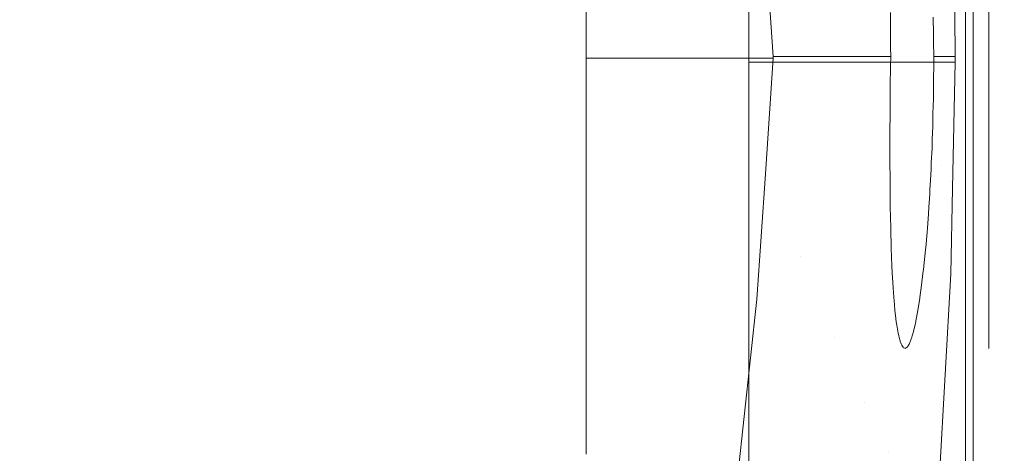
# Model space of a CAD drawing. Header units: millimetres. Extents: x -174 to 174, y -184 to 184.
# Tile 19 of 35: x -1 to 110, y -44 to 5. Entities that reach past the tile are written whole.
import ezdxf

# ---------------------------------------------------------------- set-up
doc = ezdxf.new("R2010")
doc.units = ezdxf.units.MM
doc.header["$LTSCALE"] = 5.08
doc.header["$PDMODE"] = 1
doc.header["$PDSIZE"] = -2
doc.layers.add('Lighting-LED', color=7, linetype='Continuous', lineweight=5, true_color=0x000000)

# ---------------------------------------------------------------- blocks, each defined once
blk = doc.blocks.new('Group-1')
at = {"layer": 'Lighting-LED', "color": 18, "linetype": 'Continuous', "lineweight": 5}
for points, invisible_edges in [([(-4935.16, -563.12, -462.71), (-4987.26, -599.48, -372.48), (-4921.31, -892.84, -486.7)], 10), ([(-4922.18, -567.85, -487.2), (-4922.18, -892.84, -487.2), (-4989.8, -856.37, -370.07), (-4989.8, -604.2, -370.07)], 10), ([(-4988.94, -604.2, -369.57), (-4988.94, -856.37, -369.57), (-4921.31, -892.84, -486.7), (-4987.26, -599.48, -372.48)], 14), ([(-5014.18, -836.45, -346.05), (-5176.79, -836.45, -346.05), (-5176.74, -621.73, -346.05)], 9), ([(-5176.74, -621.73, -346.05), (-5014.23, -621.72, -346.05), (-5014.18, -836.45, -346.05)], 9), ([(-5014.23, -622.32, -345.86), (-5014.2, -730.01, -345.92), (-5014.18, -836.45, -346.05), (-5014.23, -621.72, -346.05)], 8), ([(-5014.2, -730.01, -345.92), (-5014.23, -622.32, -345.86), (-5014.02, -622.93, -345.86)], 10), ([(-5014.02, -622.93, -345.86), (-4991.2, -712.17, -345.91), (-4991.17, -714.48, -345.91), (-5014.2, -730.01, -345.92)], 13), ([(-5158.41, -661.82, -94.79), (-5158.41, -796.34, -94.79), (-5032.54, -729.11, -94.79), (-5032.54, -706.61, -94.79)], 10), ([(-5001.2, -690.47, -194.55), (-5004.53, -697.75, -161.16), (-5001.69, -729.36, -172.69)], 11), ([(-5001.69, -729.36, -172.69), (-4998.71, -729.36, -201.96), (-5001.2, -690.47, -194.55)], 10), ([(-5001.2, -690.47, -194.55), (-4998.71, -729.36, -201.96), (-4998.25, -724.41, -207.38)], 11), ([(-4998.71, -729.36, -201.96), (-4998.71, -729.36, -201.96), (-5001.2, -690.47, -194.55)], 10), ([(-5004.53, -697.75, -161.16), (-5008.43, -706.82, -126.2), (-5006.62, -729.36, -132.14)], 11), ([(-5006.62, -729.36, -132.14), (-5002.21, -729.36, -168.42), (-5004.53, -697.75, -161.16)], 10), ([(-5004.53, -697.75, -161.16), (-5002.21, -729.36, -168.42), (-5001.69, -729.36, -172.69)], 9), ([(-5002.21, -729.36, -168.42), (-5002.21, -729.36, -168.42), (-5004.53, -697.75, -161.16)], 10), ([(-4987.18, -698.83, -241.32), (-4987.18, -698.71, -238.55), (-4987.18, -698.83, -235.78), (-4987.18, -730.46, -238.55)], 12), ([(-4987.18, -699.8, -246.77), (-4987.18, -699.2, -244.06), (-4987.18, -698.83, -241.32), (-4987.18, -730.46, -238.55)], 12), ([(-4987.18, -698.83, -235.78), (-4987.18, -699.2, -233.03), (-4987.18, -699.8, -230.33), (-4987.18, -730.46, -238.55)], 12), ([(-4987.18, -701.69, -251.97), (-4987.18, -700.63, -249.41), (-4987.18, -699.8, -246.77), (-4987.18, -730.46, -238.55)], 12), ([(-4987.18, -699.8, -230.33), (-4987.18, -700.63, -227.69), (-4987.18, -701.69, -225.13), (-4987.18, -730.46, -238.55)], 12), ([(-4987.18, -704.46, -256.76), (-4987.18, -702.97, -254.42), (-4987.18, -701.69, -251.97), (-4987.18, -730.46, -238.55)], 12), ([(-4987.18, -701.69, -225.13), (-4987.18, -702.97, -222.67), (-4987.18, -704.46, -220.34), (-4987.18, -730.46, -238.55)], 12), ([(-5012.35, -716.17, -94.84), (-5013.29, -702.28, -94.83), (-5032.53, -706.61, -94.83), (-5032.53, -729.11, -94.85)], 10), ([(-4987.18, -708.01, -261), (-4987.18, -706.14, -258.96), (-4987.18, -704.46, -256.76), (-4987.18, -730.46, -238.55)], 12), ([(-4987.18, -704.46, -220.34), (-4987.18, -706.14, -218.14), (-4987.18, -708.01, -216.1), (-4987.18, -730.46, -238.55)], 12), ([(-5032.53, -706.61, -94.83), (-5032.54, -706.61, -94.79), (-5032.54, -729.11, -94.79), (-5032.53, -729.11, -94.85)], 5), ([(-5008.7, -729.36, -115.02), (-5008.43, -706.82, -126.2), (-5012.35, -716.17, -94.84)], 11), ([(-5008.7, -729.36, -115.02), (-5006.62, -729.36, -132.14), (-5008.43, -706.82, -126.2)], 10), ([(-5006.62, -729.36, -132.14), (-5006.62, -729.36, -132.14), (-5008.43, -706.82, -126.2)], 10), ([(-4987.18, -712.25, -264.56), (-4987.18, -710.06, -262.87), (-4987.18, -708.01, -261), (-4987.18, -730.46, -238.55)], 12), ([(-4987.18, -708.01, -216.1), (-4987.18, -710.06, -214.23), (-4987.18, -712.25, -212.54), (-4987.18, -730.46, -238.55)], 12), ([(-4987.18, -717.05, -267.32), (-4987.18, -714.59, -266.04), (-4987.18, -712.25, -264.56), (-4987.18, -730.46, -238.55)], 12), ([(-4987.18, -712.25, -212.54), (-4987.18, -714.59, -211.05), (-4987.18, -717.05, -209.77), (-4987.18, -730.46, -238.55)], 12), ([(-5014.2, -730.01, -345.92), (-4991.17, -714.48, -345.91), (-4990.97, -728.48, -345.92), (-4990.97, -729.36, -345.92)], 9), ([(-4991.51, -715.3, -319.53), (-4992.46, -717.06, -290.98), (-4991.98, -729.36, -299.1)], 11), ([(-4991.98, -729.36, -299.1), (-4991.5, -729.36, -320.15), (-4991.51, -715.3, -319.53)], 10), ([(-4990.99, -729.36, -342.48), (-4991.17, -714.48, -345.91), (-4991.51, -715.3, -319.53)], 11), ([(-4991.51, -715.3, -319.53), (-4991.5, -729.36, -320.15), (-4990.99, -729.36, -342.48)], 9), ([(-4991.5, -729.36, -320.15), (-4991.5, -729.36, -320.15), (-4991.51, -715.3, -319.53)], 10), ([(-4990.97, -728.48, -345.92), (-4991.17, -714.48, -345.91), (-4990.99, -729.36, -342.48)], 10), ([(-5011.45, -729.36, -94.85), (-5012.35, -716.17, -94.84), (-5032.53, -729.11, -94.85), (-5032.53, -729.54, -94.85)], 10), ([(-5012.35, -716.17, -94.84), (-5011.45, -729.36, -94.85), (-5008.7, -729.36, -115.02)], 8), ([(-4992.46, -717.06, -290.98), (-4993.43, -724.95, -269.8), (-4993.4, -726.85, -270.09)], 9), ([(-4993.4, -726.85, -270.09), (-4992.33, -729.36, -291.94), (-4992.46, -717.06, -290.98)], 11), ([(-4992.33, -729.36, -291.94), (-4992.33, -729.36, -291.94), (-4992.46, -717.06, -290.98)], 10), ([(-4992.46, -717.06, -290.98), (-4992.33, -729.36, -291.94), (-4991.98, -729.36, -299.1)], 9), ([(-4987.18, -722.25, -269.22), (-4987.18, -719.6, -268.38), (-4987.18, -717.05, -267.32), (-4987.18, -730.46, -238.55)], 12), ([(-4987.18, -717.05, -209.77), (-4987.18, -719.6, -208.71), (-4987.18, -722.25, -207.88), (-4987.18, -730.46, -238.55)], 12), ([(-4987.18, -727.7, -270.18), (-4987.18, -724.95, -269.82), (-4987.18, -722.25, -269.22), (-4987.18, -730.46, -238.55)], 12), ([(-4987.18, -722.25, -207.88), (-4987.18, -724.95, -207.28), (-4987.18, -727.7, -206.92), (-4987.18, -730.46, -238.55)], 12), ([(-4998.25, -724.95, -207.3), (-4998.25, -724.41, -207.38), (-4998.71, -729.36, -201.96)], 10), ([(-4998.71, -729.36, -201.96), (-4998.24, -726.87, -207), (-4998.25, -724.95, -207.3)], 9), ([(-4987.18, -724.95, -207.28), (-4998.25, -724.95, -207.3), (-4998.24, -726.87, -207)], 9), ([(-4998.24, -726.87, -207), (-4987.18, -727.7, -206.92), (-4987.18, -724.95, -207.28)], 9), ([(-4993.4, -726.85, -270.09), (-4993.43, -724.95, -269.8), (-4987.18, -724.95, -269.82)], 10), ([(-4987.18, -724.95, -269.82), (-4987.18, -727.7, -270.18), (-4993.4, -726.85, -270.09)], 10), ([(-4998.23, -727.7, -206.94), (-4998.24, -726.87, -207), (-4998.71, -729.36, -201.96)], 10), ([(-4998.24, -726.87, -207), (-4998.23, -727.7, -206.94), (-4987.18, -727.7, -206.92)], 10), ([(-4992.33, -729.36, -291.94), (-4993.4, -726.85, -270.09), (-4993.39, -727.7, -270.16)], 9), ([(-4987.18, -727.7, -270.18), (-4993.39, -727.7, -270.16), (-4993.4, -726.85, -270.09)], 9), ([(-4998.71, -729.36, -201.96), (-4998.68, -729.36, -202.3), (-4998.23, -728.36, -206.89), (-4998.23, -727.7, -206.94)], 10), ([(-4998.23, -728.36, -206.89), (-4998.68, -729.36, -202.3), (-4998.22, -729.36, -206.82)], 1), ([(-4987.18, -727.7, -206.92), (-4998.23, -728.36, -206.89), (-4998.22, -729.36, -206.82)], 9), ([(-4987.18, -727.7, -206.92), (-4998.23, -727.7, -206.94), (-4998.23, -728.36, -206.89)], 9), ([(-4998.22, -729.36, -206.82), (-4987.18, -730.46, -206.8), (-4987.18, -727.7, -206.92)], 9), ([(-4993.39, -727.7, -270.16), (-4993.37, -729.36, -270.28), (-4992.33, -729.36, -291.94)], 8), ([(-4993.37, -729.36, -270.28), (-4993.39, -727.7, -270.16), (-4987.18, -727.7, -270.18)], 10), ([(-4987.18, -727.7, -270.18), (-4987.18, -730.46, -270.3), (-4993.37, -729.36, -270.28)], 10), ([(-4990.99, -729.36, -342.48), (-4990.97, -729.36, -345.92), (-4990.97, -728.48, -345.92)], 8), ([(-4987.18, -733.23, -270.18), (-4987.18, -730.46, -270.3), (-4987.18, -727.7, -270.18), (-4987.18, -730.46, -238.55)], 12), ([(-4987.18, -727.7, -206.92), (-4987.18, -730.46, -206.8), (-4987.18, -733.23, -206.92), (-4987.18, -730.46, -238.55)], 12), ([(-5158.41, -796.34, -94.79), (-5032.54, -751.62, -94.79), (-5032.54, -729.11, -94.79)], 9), ([(-5032.54, -729.11, -94.79), (-5032.54, -751.62, -94.79), (-5032.52, -751.62, -94.87), (-5032.53, -729.54, -94.85)], 10), ([(-5032.53, -729.54, -94.85), (-5032.53, -729.54, -94.85), (-5032.53, -729.11, -94.85), (-5032.54, -729.11, -94.79)], 12), ([(-5032.53, -729.54, -94.85), (-5011.46, -729.54, -94.85), (-5011.45, -729.36, -94.85)], 8), ([(-5012.34, -742.56, -94.86), (-5011.46, -729.54, -94.85), (-5032.53, -729.54, -94.85), (-5032.52, -751.62, -94.87)], 8), ([(-4990.97, -729.36, -345.92), (-4990.97, -730.01, -345.92), (-5014.2, -730.01, -345.92)], 8), ([(-5011.46, -729.54, -94.85), (-5011.46, -729.54, -94.85), (-5012.34, -742.56, -94.86), (-5008.43, -751.89, -126.19)], 12), ([(-5008.7, -729.36, -115.02), (-5011.45, -729.36, -94.85), (-5011.46, -729.54, -94.85)], 8), ([(-5011.46, -729.54, -94.85), (-5008.43, -751.89, -126.19), (-5008.7, -729.36, -115.02)], 11), ([(-5008.43, -751.89, -126.19), (-5006.62, -729.36, -132.14), (-5008.7, -729.36, -115.02)], 9), ([(-5006.62, -729.36, -132.14), (-5008.43, -751.89, -126.19), (-5004.53, -760.97, -161.16)], 11), ([(-5006.62, -729.36, -132.14), (-5006.62, -729.36, -132.14), (-5008.43, -751.89, -126.19)], 10), ([(-5004.53, -760.97, -161.16), (-5002.21, -729.36, -168.42), (-5006.62, -729.36, -132.14)], 9), ([(-5001.69, -729.36, -172.69), (-5004.53, -760.97, -161.16), (-5001.2, -768.25, -194.55)], 11), ([(-5001.69, -729.36, -172.69), (-5002.21, -729.36, -168.42), (-5004.53, -760.97, -161.16)], 10), ([(-5002.21, -729.36, -168.42), (-5002.21, -729.36, -168.42), (-5004.53, -760.97, -161.16)], 10), ([(-5001.2, -768.25, -194.55), (-4998.71, -729.36, -201.96), (-5001.69, -729.36, -172.69)], 9), ([(-4998.29, -735.18, -207.15), (-4998.71, -729.36, -201.96), (-5001.2, -768.25, -194.55)], 11), ([(-4998.71, -729.36, -201.96), (-4998.27, -732.7, -206.88), (-4998.24, -730.46, -206.81)], 9), ([(-4998.68, -729.36, -202.3), (-4998.71, -729.36, -201.96), (-4998.24, -730.46, -206.81)], 10), ([(-4998.71, -729.36, -201.96), (-4998.29, -735.18, -207.15), (-4998.27, -733.23, -206.94)], 9), ([(-4998.27, -733.23, -206.94), (-4998.27, -732.7, -206.88), (-4998.71, -729.36, -201.96)], 10), ([(-4998.71, -729.36, -201.96), (-4998.71, -729.36, -201.96), (-4998.27, -732.7, -206.88)], 10), ([(-4998.68, -729.36, -202.3), (-4998.23, -730.21, -206.8), (-4998.22, -729.56, -206.81)], 9), ([(-4998.68, -729.36, -202.3), (-4998.24, -730.34, -206.8), (-4998.23, -730.21, -206.8)], 9), ([(-4998.24, -730.46, -206.81), (-4998.24, -730.34, -206.8), (-4998.68, -729.36, -202.3)], 10), ([(-4998.22, -729.56, -206.81), (-4998.22, -729.36, -206.82), (-4998.68, -729.36, -202.3)], 8), ([(-4987.18, -730.46, -206.8), (-4998.22, -729.56, -206.81), (-4998.23, -730.21, -206.8)], 9), ([(-4987.18, -730.46, -206.8), (-4998.22, -729.36, -206.82), (-4998.22, -729.56, -206.81)], 9), ([(-4992.46, -741.66, -290.98), (-4992.33, -729.36, -291.94), (-4993.41, -733.23, -270.15)], 11), ([(-4992.33, -729.36, -291.94), (-4993.39, -731.84, -270.27), (-4993.41, -733.23, -270.15)], 9), ([(-4993.38, -730.46, -270.27), (-4993.39, -731.84, -270.27), (-4992.33, -729.36, -291.94)], 10), ([(-4992.33, -729.36, -291.94), (-4993.37, -729.36, -270.28), (-4993.38, -730.46, -270.27)], 8), ([(-4987.18, -730.46, -270.3), (-4993.38, -730.46, -270.27), (-4993.37, -729.36, -270.28)], 9), ([(-4991.98, -729.36, -299.1), (-4992.46, -741.66, -290.98), (-4991.51, -743.42, -319.53)], 11), ([(-4991.98, -729.36, -299.1), (-4992.33, -729.36, -291.94), (-4992.46, -741.66, -290.98)], 10), ([(-4992.33, -729.36, -291.94), (-4992.33, -729.36, -291.94), (-4992.46, -741.66, -290.98)], 10), ([(-4991.51, -743.42, -319.53), (-4991.5, -729.36, -320.15), (-4991.98, -729.36, -299.1)], 9), ([(-4990.97, -730.01, -345.92), (-4991.5, -729.36, -320.15), (-4991.51, -743.42, -319.53)], 11), ([(-4991.5, -729.36, -320.15), (-4991.5, -729.36, -320.15), (-4991.51, -743.42, -319.53)], 10), ([(-4990.99, -729.36, -342.48), (-4991.5, -729.36, -320.15), (-4990.97, -730.01, -345.92)], 10), ([(-4990.97, -730.01, -345.92), (-4990.97, -729.36, -345.92), (-4990.99, -729.36, -342.48)], 8), ([(-5014.2, -730.01, -345.92), (-4997.93, -823.28, -346.04), (-4998.04, -823.64, -346.04), (-4998.09, -823.75, -346.04)], 11), ([(-4998.09, -823.75, -346.04), (-4998.13, -823.81, -346.04), (-5014.2, -730.01, -345.92)], 10), ([(-5014.2, -730.01, -345.92), (-4993.41, -783.81, -345.99), (-4995.69, -806.79, -346.02)], 9), ([(-5014.2, -730.01, -345.92), (-4998.13, -823.81, -346.04), (-4998.34, -824.14, -346.04), (-4998.36, -824.17, -346.04)], 11), ([(-4995.69, -806.79, -346.02), (-4997.91, -823.19, -346.04), (-4997.93, -823.28, -346.04), (-5014.2, -730.01, -345.92)], 12), ([(-5014.2, -730.01, -345.92), (-4991.25, -744.23, -345.94), (-4991.44, -753.82, -345.95)], 9), ([(-5014.2, -730.01, -345.92), (-5013.8, -835.23, -346.05), (-5013.81, -835.25, -346.05)], 9), ([(-5014.2, -730.01, -345.92), (-4998.49, -824.31, -346.04), (-4998.68, -824.48, -346.04), (-4998.75, -824.53, -346.04)], 11), ([(-4998.36, -824.17, -346.04), (-4998.39, -824.2, -346.04), (-4998.49, -824.31, -346.04), (-5014.2, -730.01, -345.92)], 12), ([(-4991.44, -753.82, -345.95), (-4992.8, -777.6, -345.98), (-4993.41, -783.81, -345.99), (-5014.2, -730.01, -345.92)], 12), ([(-5014.2, -730.01, -345.92), (-5014.06, -835.95, -346.05), (-5014.12, -836.19, -346.05)], 9), ([(-5014.2, -730.01, -345.92), (-5013.66, -834.95, -346.05), (-5013.8, -835.23, -346.05)], 9), ([(-5013.81, -835.25, -346.05), (-5013.84, -835.31, -346.05), (-5014.2, -730.01, -345.92)], 10), ([(-5014.2, -730.01, -345.92), (-5013.49, -834.69, -346.05), (-5013.57, -834.81, -346.05)], 9), ([(-4998.75, -824.53, -346.04), (-4998.78, -824.56, -346.04), (-5014.2, -730.01, -345.92)], 10), ([(-5014.2, -730.01, -345.92), (-4990.97, -730.01, -345.92), (-4991.25, -744.23, -345.94)], 8), ([(-5014.2, -730.01, -345.92), (-5014.05, -835.9, -346.05), (-5014.06, -835.95, -346.05)], 9), ([(-5014.12, -836.19, -346.05), (-5014.12, -836.21, -346.05), (-5014.2, -730.01, -345.92)], 10), ([(-5013.57, -834.81, -346.05), (-5013.66, -834.95, -346.05), (-5014.2, -730.01, -345.92)], 10), ([(-5014.2, -730.01, -345.92), (-5012.67, -833.81, -346.05), (-5012.91, -834.02, -346.05)], 9), ([(-5012.91, -834.02, -346.05), (-5012.94, -834.05, -346.05), (-5013.09, -834.19, -346.05), (-5014.2, -730.01, -345.92)], 12), ([(-4998.78, -824.56, -346.04), (-5012.41, -833.63, -346.05), (-5014.2, -730.01, -345.92)], 10), ([(-5014.12, -836.21, -346.05), (-5014.18, -836.45, -346.05), (-5014.2, -730.01, -345.92)], 9), ([(-5014.2, -730.01, -345.92), (-5013.96, -835.6, -346.05), (-5013.99, -835.71, -346.05)], 9), ([(-5014.2, -730.01, -345.92), (-5013.84, -835.31, -346.05), (-5013.91, -835.48, -346.05)], 9), ([(-5014.2, -730.01, -345.92), (-5013.3, -834.44, -346.05), (-5013.49, -834.69, -346.05)], 9), ([(-5013.09, -834.19, -346.05), (-5013.28, -834.41, -346.05), (-5014.2, -730.01, -345.92)], 10), ([(-5014.2, -730.01, -345.92), (-5012.41, -833.63, -346.05), (-5012.58, -833.75, -346.05)], 9), ([(-5013.99, -835.71, -346.05), (-5014.05, -835.9, -346.05), (-5014.2, -730.01, -345.92)], 10), ([(-5013.91, -835.48, -346.05), (-5013.96, -835.6, -346.05), (-5014.2, -730.01, -345.92)], 10), ([(-5013.28, -834.41, -346.05), (-5013.3, -834.44, -346.05), (-5014.2, -730.01, -345.92)], 10), ([(-5012.58, -833.75, -346.05), (-5012.67, -833.81, -346.05), (-5014.2, -730.01, -345.92)], 10), ([(-4987.18, -730.46, -206.8), (-4998.24, -730.46, -206.81), (-4998.27, -732.7, -206.88)], 9), ([(-4998.27, -732.7, -206.88), (-4987.18, -733.23, -206.92), (-4987.18, -730.46, -206.8)], 9), ([(-4998.23, -730.21, -206.8), (-4998.24, -730.34, -206.8), (-4987.18, -730.46, -206.8)], 10), ([(-4998.24, -730.34, -206.8), (-4998.24, -730.46, -206.81), (-4987.18, -730.46, -206.8)], 10), ([(-4987.18, -730.46, -270.3), (-4987.18, -733.23, -270.18), (-4993.39, -731.84, -270.27)], 10), ([(-4993.39, -731.84, -270.27), (-4993.38, -730.46, -270.27), (-4987.18, -730.46, -270.3)], 10), ([(-4991.51, -743.42, -319.53), (-4991.25, -744.23, -345.94), (-4990.97, -730.01, -345.92)], 9), ([(-4987.18, -730.46, -238.55), (-4987.18, -733.23, -206.92), (-4987.18, -735.98, -207.28), (-4987.18, -738.68, -207.88)], 9), ([(-4987.18, -738.68, -207.88), (-4987.18, -741.32, -208.71), (-4987.18, -743.88, -209.77), (-4987.18, -730.46, -238.55)], 12), ([(-4987.18, -743.88, -209.77), (-4987.18, -746.34, -211.05), (-4987.18, -748.67, -212.54), (-4987.18, -730.46, -238.55)], 12), ([(-4987.18, -748.67, -212.54), (-4987.18, -750.87, -214.23), (-4987.18, -752.91, -216.1), (-4987.18, -730.46, -238.55)], 12), ([(-4987.18, -752.91, -216.1), (-4987.18, -754.79, -218.14), (-4987.18, -756.47, -220.34), (-4987.18, -730.46, -238.55)], 12), ([(-4987.18, -756.47, -220.34), (-4987.18, -757.96, -222.67), (-4987.18, -759.24, -225.13), (-4987.18, -730.46, -238.55)], 12), ([(-4987.18, -759.24, -225.13), (-4987.18, -760.3, -227.69), (-4987.18, -761.13, -230.33), (-4987.18, -730.46, -238.55)], 12), ([(-4987.18, -761.13, -230.33), (-4987.18, -761.73, -233.03), (-4987.18, -762.09, -235.78), (-4987.18, -730.46, -238.55)], 12), ([(-4987.18, -762.09, -235.78), (-4987.18, -762.21, -238.55), (-4987.18, -762.09, -241.32), (-4987.18, -730.46, -238.55)], 12), ([(-4987.18, -762.09, -241.32), (-4987.18, -761.73, -244.06), (-4987.18, -761.13, -246.77), (-4987.18, -730.46, -238.55)], 12), ([(-4987.18, -761.13, -246.77), (-4987.18, -760.3, -249.41), (-4987.18, -759.24, -251.97), (-4987.18, -730.46, -238.55)], 12), ([(-4987.18, -759.24, -251.97), (-4987.18, -757.96, -254.42), (-4987.18, -756.47, -256.76), (-4987.18, -730.46, -238.55)], 12), ([(-4987.18, -756.47, -256.76), (-4987.18, -754.79, -258.96), (-4987.18, -752.91, -261), (-4987.18, -730.46, -238.55)], 12), ([(-4987.18, -752.91, -261), (-4987.18, -750.87, -262.87), (-4987.18, -748.67, -264.56), (-4987.18, -730.46, -238.55)], 12), ([(-4987.18, -748.67, -264.56), (-4987.18, -746.34, -266.04), (-4987.18, -743.88, -267.32), (-4987.18, -730.46, -238.55)], 12), ([(-4987.18, -743.88, -267.32), (-4987.18, -741.32, -268.38), (-4987.18, -738.68, -269.22), (-4987.18, -730.46, -238.55)], 12), ([(-4987.18, -738.68, -269.22), (-4987.18, -735.98, -269.82), (-4987.18, -733.23, -270.18), (-4987.18, -730.46, -238.55)], 12), ([(-4987.18, -733.23, -270.18), (-4993.41, -733.23, -270.15), (-4993.39, -731.84, -270.27)], 9), ([(-4998.27, -732.7, -206.88), (-4998.27, -733.23, -206.94), (-4987.18, -733.23, -206.92)], 10), ([(-4987.18, -733.23, -206.92), (-4998.27, -733.23, -206.94), (-4998.29, -735.18, -207.15)], 9), ([(-4998.29, -735.18, -207.15), (-4987.18, -735.98, -207.28), (-4987.18, -733.23, -206.92)], 9), ([(-4993.41, -733.23, -270.15), (-4993.42, -734.31, -270.06), (-4992.46, -741.66, -290.98)], 10), ([(-4993.42, -734.31, -270.06), (-4987.18, -733.23, -270.18), (-4987.18, -735.98, -269.82)], 9), ([(-4993.42, -734.31, -270.06), (-4993.41, -733.23, -270.15), (-4987.18, -733.23, -270.18)], 10), ([(-5001.2, -768.25, -194.55), (-4998.3, -735.97, -207.3), (-4998.29, -735.18, -207.15)], 9), ([(-4998.29, -735.18, -207.15), (-4998.3, -735.97, -207.3), (-4987.18, -735.98, -207.28)], 10), ([(-4992.46, -741.66, -290.98), (-4993.43, -734.76, -270.01), (-4993.46, -735.97, -269.79)], 9), ([(-4987.18, -735.98, -269.82), (-4993.46, -735.97, -269.79), (-4993.43, -734.76, -270.01)], 9), ([(-4993.42, -734.31, -270.06), (-4993.43, -734.76, -270.01), (-4992.46, -741.66, -290.98)], 10), ([(-4987.18, -735.98, -269.82), (-4993.43, -734.76, -270.01), (-4993.42, -734.31, -270.06)], 9), ([(-5001.2, -768.25, -194.55), (-4998.31, -737.64, -207.62), (-4998.3, -735.97, -207.3)], 9), ([(-4987.18, -735.98, -207.28), (-4998.3, -735.97, -207.3), (-4998.31, -737.64, -207.62)], 9), ([(-4998.31, -737.64, -207.62), (-4987.18, -738.68, -207.88), (-4987.18, -735.98, -207.28)], 9), ([(-4993.46, -735.97, -269.79), (-4993.49, -737.26, -269.56), (-4992.46, -741.66, -290.98)], 10), ([(-4993.49, -737.26, -269.56), (-4993.46, -735.97, -269.79), (-4987.18, -735.98, -269.82)], 10), ([(-4987.18, -735.98, -269.82), (-4987.18, -738.68, -269.22), (-4993.49, -737.26, -269.56)], 10), ([(-4992.46, -741.66, -290.98), (-4993.49, -737.26, -269.56), (-4993.54, -738.68, -269.19)], 9), ([(-4987.18, -738.68, -269.22), (-4993.54, -738.68, -269.19), (-4993.49, -737.26, -269.56)], 9), ([(-4998.31, -738.67, -207.9), (-4998.31, -737.64, -207.62), (-5001.2, -768.25, -194.55)], 10), ([(-5001.2, -768.25, -194.55), (-4998.31, -740.1, -208.29), (-4998.31, -738.67, -207.9)], 9), ([(-4998.31, -737.64, -207.62), (-4998.31, -738.67, -207.9), (-4987.18, -738.68, -207.88)], 10), ([(-4987.18, -738.68, -207.88), (-4998.31, -738.67, -207.9), (-4998.31, -740.1, -208.29)], 9), ([(-4998.31, -740.1, -208.29), (-4987.18, -741.32, -208.71), (-4987.18, -738.68, -207.88)], 9), ([(-4993.54, -738.68, -269.19), (-4993.57, -739.61, -268.95), (-4992.46, -741.66, -290.98)], 10), ([(-4987.18, -738.68, -269.22), (-4993.57, -739.68, -268.93), (-4993.57, -739.61, -268.95)], 9), ([(-4993.57, -739.68, -268.93), (-4987.18, -738.68, -269.22), (-4987.18, -741.32, -268.38)], 9), ([(-4993.57, -739.61, -268.95), (-4993.54, -738.68, -269.19), (-4987.18, -738.68, -269.22)], 10), ([(-4994.68, -781.11, -287.95), (-4993.57, -739.68, -268.93), (-4993.65, -741.32, -268.36)], 9), ([(-4993.57, -739.68, -268.93), (-4994.68, -781.11, -287.95), (-4992.46, -741.66, -290.98)], 11), ([(-4987.18, -741.32, -268.38), (-4993.65, -741.32, -268.36), (-4993.57, -739.68, -268.93)], 9), ([(-4992.46, -741.66, -290.98), (-4993.57, -739.61, -268.95), (-4993.57, -739.68, -268.93)], 9), ([(-4998.31, -740.73, -208.5), (-4998.31, -740.1, -208.29), (-5001.2, -768.25, -194.55)], 10), ([(-4998.31, -741.32, -208.73), (-4998.31, -740.73, -208.5), (-5001.2, -768.25, -194.55)], 10), ([(-4987.18, -741.32, -208.71), (-4998.31, -740.1, -208.29), (-4998.31, -740.73, -208.5)], 9), ([(-4998.31, -740.73, -208.5), (-4998.31, -741.32, -208.73), (-4987.18, -741.32, -208.71)], 10), ([(-5001.2, -768.25, -194.55), (-4998.3, -743.05, -209.4), (-4998.31, -741.32, -208.73)], 9), ([(-4987.18, -741.32, -208.71), (-4998.31, -741.32, -208.73), (-4998.3, -743.05, -209.4)], 9), ([(-4998.3, -743.05, -209.4), (-4987.18, -743.88, -209.77), (-4987.18, -741.32, -208.71)], 9), ([(-4993.65, -741.32, -268.36), (-4993.68, -742.03, -268.12), (-4994.68, -781.11, -287.95)], 10), ([(-4992.46, -741.66, -290.98), (-4994.68, -781.11, -287.95), (-4993.69, -782.96, -317.79)], 11), ([(-4994.68, -781.11, -287.95), (-4993.68, -742.03, -268.12), (-4993.77, -743.88, -267.31)], 9), ([(-4987.18, -743.88, -267.32), (-4993.77, -743.88, -267.31), (-4993.68, -742.03, -268.12)], 9), ([(-4993.69, -782.96, -317.79), (-4991.51, -743.42, -319.53), (-4992.46, -741.66, -290.98)], 11), ([(-4993.68, -742.03, -268.12), (-4987.18, -741.32, -268.38), (-4987.18, -743.88, -267.32)], 9), ([(-4993.68, -742.03, -268.12), (-4993.65, -741.32, -268.36), (-4987.18, -741.32, -268.38)], 10), ([(-5013.3, -756.68, -94.88), (-5012.34, -742.56, -94.86), (-5032.52, -751.62, -94.87)], 10), ([(-5008.43, -751.89, -126.19), (-5012.34, -742.56, -94.86), (-5013.3, -756.68, -94.88)], 9), ([(-4998.3, -743.87, -209.79), (-4998.3, -743.05, -209.4), (-5001.2, -768.25, -194.55)], 10), ([(-4998.3, -743.05, -209.4), (-4998.3, -743.87, -209.79), (-4987.18, -743.88, -209.77)], 10), ([(-5001.2, -768.25, -194.55), (-4998.28, -745.29, -210.47), (-4998.3, -743.87, -209.79)], 9), ([(-4987.18, -743.88, -209.77), (-4998.3, -743.87, -209.79), (-4998.28, -745.29, -210.47)], 9), ([(-4998.28, -745.29, -210.47), (-4987.18, -746.34, -211.05), (-4987.18, -743.88, -209.77)], 9), ([(-4993.77, -743.88, -267.31), (-4993.8, -744.3, -267.12), (-4994.68, -781.11, -287.95)], 10), ([(-4987.18, -743.88, -267.32), (-4987.18, -746.34, -266.04), (-4993.83, -744.87, -266.84)], 10), ([(-4993.83, -744.87, -266.84), (-4993.8, -744.3, -267.12), (-4987.18, -743.88, -267.32)], 10), ([(-4993.8, -744.3, -267.12), (-4993.77, -743.88, -267.31), (-4987.18, -743.88, -267.32)], 10), ([(-4991.44, -753.82, -345.95), (-4991.51, -743.42, -319.53), (-4993.69, -782.96, -317.79)], 11), ([(-4991.44, -753.82, -345.95), (-4991.25, -744.23, -345.94), (-4991.51, -743.42, -319.53)], 10), ([(-4998.27, -746.33, -211.07), (-4998.28, -745.29, -210.47), (-5001.2, -768.25, -194.55)], 10), ([(-4998.28, -745.29, -210.47), (-4998.27, -746.33, -211.07), (-4987.18, -746.34, -211.05)], 10), ([(-4993.8, -744.3, -267.12), (-4993.83, -744.87, -266.84), (-4994.68, -781.11, -287.95)], 10), ([(-4994.68, -781.11, -287.95), (-4993.83, -744.87, -266.84), (-4993.92, -746.33, -266.02)], 9), ([(-4987.18, -746.34, -266.04), (-4993.92, -746.33, -266.02), (-4993.83, -744.87, -266.84)], 9), ([(-5001.2, -768.25, -194.55), (-4998.25, -747.46, -211.73), (-4998.27, -746.33, -211.07)], 9), ([(-4987.18, -746.34, -211.05), (-4998.27, -746.33, -211.07), (-4998.25, -747.46, -211.73)], 9), ([(-4987.18, -748.67, -212.54), (-4987.18, -746.34, -211.05), (-4998.25, -747.46, -211.73)], 10), ([(-4993.92, -746.33, -266.02), (-4993.97, -747.09, -265.59), (-4994.68, -781.11, -287.95)], 10), ([(-4993.97, -747.09, -265.59), (-4993.92, -746.33, -266.02), (-4987.18, -746.34, -266.04)], 10), ([(-4993.97, -747.09, -265.59), (-4987.18, -746.34, -266.04), (-4987.18, -748.67, -264.56)], 9), ([(-4998.22, -748.66, -212.56), (-4998.25, -747.46, -211.73), (-5001.2, -768.25, -194.55)], 10), ([(-4998.25, -747.46, -211.73), (-4998.22, -748.66, -212.56), (-4987.18, -748.67, -212.54)], 10), ([(-4994.68, -781.11, -287.95), (-4993.97, -747.09, -265.59), (-4994.09, -748.66, -264.54)], 9), ([(-4987.18, -748.67, -264.56), (-4994.09, -748.66, -264.54), (-4993.97, -747.09, -265.59)], 9), ([(-5001.2, -768.25, -194.55), (-4998.2, -749.55, -213.18), (-4998.22, -748.66, -212.56)], 9), ([(-4987.18, -748.67, -212.54), (-4998.22, -748.66, -212.56), (-4998.2, -749.55, -213.18)], 9), ([(-4987.18, -748.67, -212.54), (-4998.2, -749.55, -213.18), (-4998.18, -750.1, -213.6)], 9), ([(-4998.18, -750.1, -213.6), (-4987.18, -750.87, -214.23), (-4987.18, -748.67, -212.54)], 9), ([(-4994.09, -748.66, -264.54), (-4994.13, -749.18, -264.19), (-4994.68, -781.11, -287.95)], 10), ([(-4994.13, -749.18, -264.19), (-4994.09, -748.66, -264.54), (-4987.18, -748.67, -264.56)], 10), ([(-4994.13, -749.18, -264.19), (-4987.18, -748.67, -264.56), (-4987.18, -750.87, -262.87)], 9), ([(-4998.18, -750.1, -213.6), (-4998.2, -749.55, -213.18), (-5001.2, -768.25, -194.55)], 10), ([(-4994.68, -781.11, -287.95), (-4994.13, -749.18, -264.19), (-4994.28, -750.87, -262.86)], 9), ([(-4987.18, -750.87, -262.87), (-4994.28, -750.87, -262.86), (-4994.13, -749.18, -264.19)], 9), ([(-4998.16, -750.86, -214.24), (-4998.18, -750.1, -213.6), (-5001.2, -768.25, -194.55)], 10), ([(-5001.2, -768.25, -194.55), (-4998.12, -752, -215.21), (-4998.16, -750.86, -214.24)], 9), ([(-4998.18, -750.1, -213.6), (-4998.16, -750.86, -214.24), (-4987.18, -750.87, -214.23)], 10), ([(-4987.18, -750.87, -214.23), (-4998.16, -750.86, -214.24), (-4998.12, -752, -215.21)], 9), ([(-4987.18, -752.91, -216.1), (-4987.18, -750.87, -214.23), (-4998.12, -752, -215.21)], 10), ([(-4994.28, -750.87, -262.86), (-4994.31, -751.14, -262.64), (-4994.68, -781.11, -287.95)], 10), ([(-4994.31, -751.14, -262.64), (-4987.18, -750.87, -262.87), (-4987.18, -752.91, -261)], 9), ([(-4994.31, -751.14, -262.64), (-4994.28, -750.87, -262.86), (-4987.18, -750.87, -262.87)], 10), ([(-5158.41, -796.34, -94.79), (-5032.54, -774.12, -94.79), (-5032.54, -751.62, -94.79)], 9), ([(-5032.52, -751.62, -94.87), (-5032.54, -751.62, -94.79), (-5032.54, -774.12, -94.79), (-5032.52, -774.12, -94.89)], 5), ([(-5016.23, -783.67, -94.9), (-5013.3, -756.68, -94.88), (-5032.52, -751.62, -94.87), (-5032.52, -774.12, -94.89)], 10), ([(-5008.43, -751.89, -126.19), (-5013.3, -756.68, -94.88), (-5016.23, -783.67, -94.9)], 9), ([(-5016.23, -783.67, -94.9), (-5014.4, -788.18, -110.2), (-5008.43, -751.89, -126.19)], 10), ([(-5014.4, -788.18, -110.2), (-5013.73, -789.71, -116.24), (-5008.43, -751.89, -126.19)], 10), ([(-5008.43, -751.89, -126.19), (-5013.73, -789.71, -116.24), (-5012.34, -792.92, -128.92)], 9), ([(-5004.53, -760.97, -161.16), (-5008.43, -751.89, -126.19), (-5012.34, -792.92, -128.92)], 11), ([(-4998.08, -752.9, -216.11), (-4998.12, -752, -215.21), (-5001.2, -768.25, -194.55)], 10), ([(-4998.12, -752, -215.21), (-4998.08, -752.9, -216.11), (-4987.18, -752.91, -216.1)], 10), ([(-4994.68, -781.11, -287.95), (-4994.31, -751.14, -262.64), (-4994.48, -752.91, -261)], 9), ([(-4987.18, -752.91, -261), (-4994.48, -752.91, -261), (-4994.31, -751.14, -262.64)], 9), ([(-5001.2, -768.25, -194.55), (-4998.04, -753.76, -216.97), (-4998.08, -752.9, -216.11)], 9), ([(-4987.18, -752.91, -216.1), (-4998.08, -752.9, -216.11), (-4998.04, -753.76, -216.97)], 9), ([(-4987.18, -754.79, -218.14), (-4987.18, -752.91, -216.1), (-4998.04, -753.76, -216.97)], 10), ([(-4994.48, -752.91, -261), (-4994.49, -752.97, -260.95), (-4994.68, -781.11, -287.95)], 10), ([(-4994.49, -752.97, -260.95), (-4994.54, -753.38, -260.52), (-4994.68, -781.11, -287.95)], 10), ([(-4987.18, -752.91, -261), (-4987.18, -754.79, -258.96), (-4994.55, -753.47, -260.42)], 10), ([(-4994.55, -753.47, -260.42), (-4994.54, -753.38, -260.52), (-4987.18, -752.91, -261)], 10), ([(-4994.54, -753.38, -260.52), (-4994.49, -752.97, -260.95), (-4987.18, -752.91, -261)], 10), ([(-4994.49, -752.97, -260.95), (-4994.48, -752.91, -261), (-4987.18, -752.91, -261)], 10), ([(-4997.98, -754.77, -218.15), (-4998.04, -753.76, -216.97), (-5001.2, -768.25, -194.55)], 10), ([(-4998.04, -753.76, -216.97), (-4997.98, -754.77, -218.15), (-4987.18, -754.79, -218.14)], 10), ([(-4996.27, -778.15, -257.65), (-4994.55, -753.47, -260.42), (-4994.7, -754.77, -258.95)], 9), ([(-4994.55, -753.47, -260.42), (-4996.27, -778.15, -257.65), (-4994.68, -781.11, -287.95)], 11), ([(-4987.18, -754.79, -258.96), (-4994.7, -754.77, -258.95), (-4994.55, -753.47, -260.42)], 9), ([(-4994.68, -781.11, -287.95), (-4994.54, -753.38, -260.52), (-4994.55, -753.47, -260.42)], 9), ([(-4993.69, -782.96, -317.79), (-4992.8, -777.6, -345.98), (-4991.44, -753.82, -345.95)], 9), ([(-5001.2, -768.25, -194.55), (-4997.95, -755.39, -218.88), (-4997.98, -754.77, -218.15)], 9), ([(-4987.18, -754.79, -218.14), (-4997.98, -754.77, -218.15), (-4997.95, -755.39, -218.88)], 9), ([(-4987.18, -756.47, -220.34), (-4987.18, -754.79, -218.14), (-4997.95, -755.39, -218.88)], 10), ([(-4994.7, -754.77, -258.95), (-4994.74, -755.08, -258.61), (-4996.27, -778.15, -257.65)], 10), ([(-4996.27, -778.15, -257.65), (-4994.74, -755.08, -258.61), (-4994.93, -756.47, -256.75)], 9), ([(-4987.18, -756.47, -256.76), (-4994.93, -756.47, -256.75), (-4994.74, -755.08, -258.61)], 9), ([(-4994.74, -755.08, -258.61), (-4994.7, -754.77, -258.95), (-4987.18, -754.79, -258.96)], 10), ([(-4994.74, -755.08, -258.61), (-4987.18, -754.79, -258.96), (-4987.18, -756.47, -256.76)], 9), ([(-4997.87, -756.46, -220.35), (-4997.95, -755.39, -218.88), (-5001.2, -768.25, -194.55)], 10), ([(-5001.2, -768.25, -194.55), (-4997.84, -756.88, -220.93), (-4997.87, -756.46, -220.35)], 9), ([(-4997.95, -755.39, -218.88), (-4997.87, -756.46, -220.35), (-4987.18, -756.47, -220.34)], 10), ([(-4987.18, -756.47, -220.34), (-4997.87, -756.46, -220.35), (-4997.84, -756.88, -220.93)], 9), ([(-4987.18, -756.47, -220.34), (-4997.84, -756.88, -220.93), (-4997.8, -757.27, -221.53)], 9), ([(-4987.18, -757.96, -222.67), (-4987.18, -756.47, -220.34), (-4997.8, -757.27, -221.53)], 10), ([(-4994.93, -756.47, -256.75), (-4994.95, -756.59, -256.59), (-4996.27, -778.15, -257.65)], 10), ([(-4994.95, -756.59, -256.59), (-4987.18, -756.47, -256.76), (-4987.18, -757.96, -254.42)], 9), ([(-4994.95, -756.59, -256.59), (-4994.93, -756.47, -256.75), (-4987.18, -756.47, -256.76)], 10), ([(-4997.8, -757.27, -221.53), (-4997.84, -756.88, -220.93), (-5001.2, -768.25, -194.55)], 10), ([(-4997.74, -757.94, -222.69), (-4997.8, -757.27, -221.53), (-5001.2, -768.25, -194.55)], 10), ([(-4997.8, -757.27, -221.53), (-4997.74, -757.94, -222.69), (-4987.18, -757.96, -222.67)], 10), ([(-4996.27, -778.15, -257.65), (-4994.95, -756.59, -256.59), (-4995.16, -757.93, -254.48)], 9), ([(-4987.18, -757.96, -254.42), (-4995.16, -757.93, -254.48), (-4994.95, -756.59, -256.59)], 9), ([(-4997.68, -758.52, -223.68), (-4997.74, -757.94, -222.69), (-5001.2, -768.25, -194.55)], 10), ([(-5001.2, -768.25, -194.55), (-4998.45, -773.92, -226.61), (-4997.68, -758.52, -223.68)], 11), ([(-4997.59, -759.22, -225.14), (-4997.68, -758.52, -223.68), (-4998.45, -773.92, -226.61)], 10), ([(-4987.18, -757.96, -222.67), (-4997.74, -757.94, -222.69), (-4997.68, -758.52, -223.68)], 9), ([(-4987.18, -757.96, -222.67), (-4997.68, -758.52, -223.68), (-4997.59, -759.22, -225.14)], 9), ([(-4997.59, -759.22, -225.14), (-4987.18, -759.24, -225.13), (-4987.18, -757.96, -222.67)], 9), ([(-4996.27, -778.15, -257.65), (-4995.16, -757.93, -254.48), (-4995.17, -757.96, -254.42)], 9), ([(-4995.17, -757.96, -254.42), (-4995.38, -759.1, -252.27), (-4996.27, -778.15, -257.65)], 10), ([(-4987.18, -759.24, -251.97), (-4995.38, -759.1, -252.27), (-4995.17, -757.96, -254.42)], 9), ([(-4987.18, -757.96, -254.42), (-4995.17, -757.96, -254.42), (-4995.16, -757.93, -254.48)], 9), ([(-4995.17, -757.96, -254.42), (-4987.18, -757.96, -254.42), (-4987.18, -759.24, -251.97)], 9), ([(-4998.45, -773.92, -226.61), (-4997.54, -759.6, -225.93), (-4997.59, -759.22, -225.14)], 9), ([(-4997.42, -760.28, -227.7), (-4997.54, -759.6, -225.93), (-4998.45, -773.92, -226.61)], 10), ([(-4987.18, -759.24, -225.13), (-4997.59, -759.22, -225.14), (-4997.54, -759.6, -225.93)], 9), ([(-4987.18, -759.24, -225.13), (-4997.54, -759.6, -225.93), (-4997.42, -760.28, -227.7)], 9), ([(-4997.42, -760.28, -227.7), (-4987.18, -760.3, -227.69), (-4987.18, -759.24, -225.13)], 9), ([(-4996.27, -778.15, -257.65), (-4995.38, -759.1, -252.27), (-4995.41, -759.24, -251.97)], 9), ([(-4995.41, -759.24, -251.97), (-4995.44, -759.36, -251.71), (-4996.27, -778.15, -257.65)], 10), ([(-4996.27, -778.15, -257.65), (-4995.44, -759.36, -251.71), (-4995.66, -760.3, -249.41)], 9), ([(-4987.18, -760.3, -249.41), (-4995.66, -760.3, -249.41), (-4995.44, -759.36, -251.71)], 9), ([(-4995.44, -759.36, -251.71), (-4987.18, -759.24, -251.97), (-4987.18, -760.3, -249.41)], 9), ([(-4995.44, -759.36, -251.71), (-4995.41, -759.24, -251.97), (-4987.18, -759.24, -251.97)], 10), ([(-4987.18, -759.24, -251.97), (-4995.41, -759.24, -251.97), (-4995.38, -759.1, -252.27)], 9), ([(-4998.45, -773.92, -226.61), (-4997.38, -760.5, -228.27), (-4997.42, -760.28, -227.7)], 9), ([(-4998.45, -773.92, -226.61), (-4997.36, -760.6, -228.61), (-4997.38, -760.5, -228.27)], 9), ([(-4997.24, -761.12, -230.33), (-4997.36, -760.6, -228.61), (-4998.45, -773.92, -226.61)], 10), ([(-4987.18, -760.3, -227.69), (-4997.42, -760.28, -227.7), (-4997.38, -760.5, -228.27)], 9), ([(-4997.38, -760.5, -228.27), (-4997.36, -760.6, -228.61), (-4987.18, -760.3, -227.69)], 10), ([(-4987.18, -760.3, -227.69), (-4997.36, -760.6, -228.61), (-4997.24, -761.12, -230.33)], 9), ([(-4997.24, -761.12, -230.33), (-4987.18, -761.13, -230.33), (-4987.18, -760.3, -227.69)], 9), ([(-4995.66, -760.3, -249.41), (-4995.66, -760.32, -249.35), (-4996.27, -778.15, -257.65)], 10), ([(-4996.27, -778.15, -257.65), (-4995.66, -760.32, -249.35), (-4995.89, -761.08, -246.94)], 9), ([(-4987.18, -761.13, -246.77), (-4995.89, -761.08, -246.94), (-4995.66, -760.32, -249.35)], 9), ([(-4995.66, -760.32, -249.35), (-4987.18, -760.3, -249.41), (-4987.18, -761.13, -246.77)], 9), ([(-4995.66, -760.32, -249.35), (-4995.66, -760.3, -249.41), (-4987.18, -760.3, -249.41)], 10), ([(-5012.34, -792.92, -128.92), (-5009.74, -798.93, -152.66), (-5004.53, -760.97, -161.16)], 10), ([(-5004.53, -760.97, -161.16), (-5009.74, -798.93, -152.66), (-5008.61, -801.54, -162.96)], 9), ([(-5004.53, -760.97, -161.16), (-5008.61, -801.54, -162.96), (-5007.92, -803.13, -169.21)], 9), ([(-5001.2, -768.25, -194.55), (-5004.53, -760.97, -161.16), (-5007.92, -803.13, -169.21)], 11), ([(-4998.45, -773.92, -226.61), (-4997.21, -761.23, -230.71), (-4997.24, -761.12, -230.33)], 9), ([(-4997.16, -761.4, -231.39), (-4997.21, -761.23, -230.71), (-4998.45, -773.92, -226.61)], 10), ([(-4997.04, -761.71, -233.04), (-4997.16, -761.4, -231.39), (-4998.45, -773.92, -226.61)], 10), ([(-4998.45, -773.92, -226.61), (-4996.98, -761.86, -233.84), (-4997.04, -761.71, -233.04)], 9), ([(-4996.83, -762.08, -235.78), (-4996.98, -761.86, -233.84), (-4998.45, -773.92, -226.61)], 10), ([(-4987.18, -761.13, -230.33), (-4997.24, -761.12, -230.33), (-4997.21, -761.23, -230.71)], 9), ([(-4997.21, -761.23, -230.71), (-4997.16, -761.4, -231.39), (-4987.18, -761.13, -230.33)], 10), ([(-4987.18, -761.13, -230.33), (-4997.16, -761.4, -231.39), (-4997.04, -761.71, -233.04)], 9), ([(-4997.04, -761.71, -233.04), (-4987.18, -761.73, -233.03), (-4987.18, -761.13, -230.33)], 9), ([(-4987.18, -761.73, -233.03), (-4997.04, -761.71, -233.04), (-4996.98, -761.86, -233.84)], 9), ([(-4987.18, -761.73, -233.03), (-4996.98, -761.86, -233.84), (-4996.83, -762.08, -235.78)], 9), ([(-4996.83, -762.08, -235.78), (-4987.18, -762.09, -235.78), (-4987.18, -761.73, -233.03)], 9), ([(-4996.32, -762.02, -242.04), (-4996.38, -762.09, -241.38), (-4996.27, -778.15, -257.65)], 10), ([(-4996.38, -762.09, -241.38), (-4996.32, -762.02, -242.04), (-4987.18, -762.09, -241.32)], 10), ([(-4996.14, -761.72, -244.06), (-4996.32, -762.02, -242.04), (-4996.27, -778.15, -257.65)], 10), ([(-4987.18, -762.09, -241.32), (-4996.32, -762.02, -242.04), (-4996.14, -761.72, -244.06)], 9), ([(-4996.27, -778.15, -257.65), (-4995.89, -761.08, -246.94), (-4995.9, -761.13, -246.76)], 9), ([(-4995.9, -761.13, -246.76), (-4996.11, -761.65, -244.51), (-4996.27, -778.15, -257.65)], 10), ([(-4996.27, -778.15, -257.65), (-4996.11, -761.65, -244.51), (-4996.14, -761.72, -244.06)], 9), ([(-4987.18, -761.73, -244.06), (-4996.14, -761.72, -244.06), (-4996.11, -761.65, -244.51)], 9), ([(-4996.14, -761.72, -244.06), (-4987.18, -761.73, -244.06), (-4987.18, -762.09, -241.32)], 9), ([(-4987.18, -761.73, -244.06), (-4996.11, -761.65, -244.51), (-4995.9, -761.13, -246.76)], 9), ([(-4987.18, -761.13, -246.77), (-4995.9, -761.13, -246.76), (-4995.89, -761.08, -246.94)], 9), ([(-4995.9, -761.13, -246.76), (-4987.18, -761.13, -246.77), (-4987.18, -761.73, -244.06)], 9), ([(-4998.45, -773.92, -226.61), (-4996.79, -762.14, -236.32), (-4996.83, -762.08, -235.78)], 9), ([(-4998.45, -773.92, -226.61), (-4996.27, -778.15, -257.65), (-4996.38, -762.09, -241.38), (-4996.38, -762.09, -241.32)], 11), ([(-4996.38, -762.09, -241.32), (-4996.59, -762.21, -238.83), (-4998.45, -773.92, -226.61)], 10), ([(-4996.61, -762.2, -238.55), (-4996.79, -762.14, -236.32), (-4998.45, -773.92, -226.61)], 10), ([(-4998.45, -773.92, -226.61), (-4996.59, -762.21, -238.83), (-4996.61, -762.2, -238.55)], 9), ([(-4987.18, -762.09, -235.78), (-4996.83, -762.08, -235.78), (-4996.79, -762.14, -236.32)], 9), ([(-4987.18, -762.09, -235.78), (-4996.79, -762.14, -236.32), (-4996.61, -762.2, -238.55)], 9), ([(-4996.61, -762.2, -238.55), (-4987.18, -762.21, -238.55), (-4987.18, -762.09, -235.78)], 9), ([(-4987.18, -762.21, -238.55), (-4996.61, -762.2, -238.55), (-4996.59, -762.21, -238.83)], 9), ([(-4987.18, -762.21, -238.55), (-4996.59, -762.21, -238.83), (-4996.38, -762.09, -241.32)], 9), ([(-4987.18, -762.09, -241.32), (-4996.38, -762.09, -241.32), (-4996.38, -762.09, -241.38)], 9), ([(-4996.38, -762.09, -241.32), (-4987.18, -762.09, -241.32), (-4987.18, -762.21, -238.55)], 9), ([(-5007.92, -803.13, -169.21), (-5006.32, -806.45, -187.48), (-5001.2, -768.25, -194.55)], 10), ([(-5001.2, -768.25, -194.55), (-5006.32, -806.45, -187.48), (-5005.6, -807.97, -195.79)], 9), ([(-4998.45, -773.92, -226.61), (-5001.2, -768.25, -194.55), (-5005.6, -807.97, -195.79)], 11), ([(-5005.6, -807.97, -195.79), (-5003.39, -812.55, -220.97), (-4998.45, -773.92, -226.61)], 10), ([(-4998.45, -773.92, -226.61), (-5003.39, -812.55, -220.97), (-5002.84, -813.71, -227.35)], 9), ([(-4998.45, -773.92, -226.61), (-5002.84, -813.71, -227.35), (-5002.58, -814.25, -230.28)], 9), ([(-4996.27, -778.15, -257.65), (-4998.45, -773.92, -226.61), (-5002.58, -814.25, -230.28)], 11)]:
    blk.add_3dface(points, dxfattribs=dict(at, invisible_edges=invisible_edges))
for points in [[(-4988.94, -604.2, -369.57), (-4989.8, -604.2, -370.07), (-4989.8, -856.37, -370.07), (-4988.94, -856.37, -369.57)], [(-5032.53, -729.54, -94.85), (-5011.46, -729.54, -94.85), (-5011.46, -729.54, -94.85), (-5032.53, -729.54, -94.85)]]:
    blk.add_3dface(points, dxfattribs=at)
at = {"layer": 'Lighting-LED', "color": 0, "flags": 1}
for tag in ['Yoke', '3D_Symbol_Name', 'Weight', 'Weight', 'Wattage', 'Candlepower', 'Body', 'Model_Name', 'Frame_Size', 'Device_Type', 'Beam_Angle', 'Field_Angle', 'Remarks', 'Beam_Angle_2', 'Field_Angle_2', 'Num_Channels', 'FixtureID', 'Frame_Size', 'Base', 'Lens', 'Inst_Type', 'Lamp']:
    blk.add_attdef(tag, (-4365.47, 1246.74), '', height=0.18, dxfattribs=at)

msp = doc.modelspace()

# ---------------------------------------------------------------- linework, layer by layer
at = {"layer": 'Lighting-LED', "color": 18, "linetype": 'Continuous', "lineweight": 5, "true_color": 0x000000}
msp.add_point((0, 0, -239.12), dxfattribs=at)

# ---------------------------------------------------------------- block references
at = {"layer": 'Lighting-LED', "color": 7}
msp.add_blockref('Group-1', (5095.47, 730.46), dxfattribs=at)

doc.saveas('drawing.dxf')
